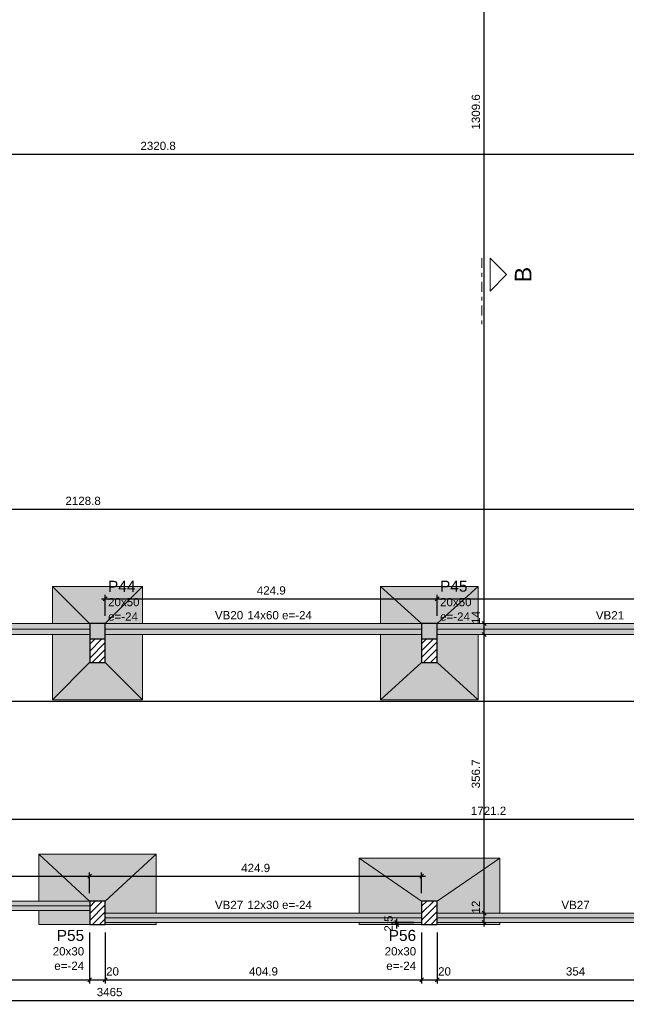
# Model space of a CAD drawing. Header units: millimetres. Extents: x 0 to 119, y 0 to 84.
# Tile 11 of 27: x 47 to 63, y 26 to 51. Entities that reach past the tile are written whole.
import ezdxf

# ---------------------------------------------------------------- set-up
doc = ezdxf.new("R2010")
doc.units = ezdxf.units.MM
doc.header["$MEASUREMENT"] = 0
doc.linetypes.add('DASHDOT', pattern=[2.54, 1.27, -0.635, 0, -0.635])
doc.linetypes.add('NULL', pattern=[0])
doc.layers.get('0').update_dxf_attribs({"lineweight": 18})
for name, color, linetype, lineweight in [('FO-Cortes', 9, 'DASHDOT', 5), ('FO-Cotas', 5, 'Continuous', 5), ('FO-Eixos', 5, 'Continuous', 5), ('FO-Hachura das sapatas', 43, 'Continuous', 5), ('FO-Hachura pilar que morre', 106, 'Continuous', 5), ('FO-Hachura pilar que passa', 19, 'Continuous', 5), ('FO-Hachura viga', 43, 'Continuous', 5), ('FO-Pilares', 4, 'Continuous', 30), ('FO-Seção das fundações', 9, 'Continuous', 5), ('FO-Textos das vigas', 7, 'Continuous', 5), ('FO-Textos dos pilares', 7, 'Continuous', 5), ('FO-Vigas', 1, 'Continuous', 20)]:
    doc.layers.add(name, color=color, linetype=linetype, lineweight=lineweight)
doc.styles.add('Arial', font='txt')
doc.dimstyles.new('UM_50.000000', dxfattribs={"dimtxt": 0.18, "dimasz": 0.1, "dimexe": 0.1, "dimexo": 0.2, "dimgap": 0, "dimtad": 1, "dimtih": 1, "dimtoh": 1, "dimdec": 1, "dimlfac": 50, "dimzin": 0, "dimdsep": 46, "dimtxsty": 'Standard', "dimcen": 0.09, "dimdle": 0.1, "dimadec": 1, "dimazin": 2, "dimtfac": 1, "dimtdec": 4, "dimtofl": 0, "dimtmove": 0, "dimatfit": 3, "dimfxl": 1, "dimtolj": 1, "dimarcsym": 0})

# ---------------------------------------------------------------- blocks, each defined once
blk = doc.blocks.new('_Oblique')
at = {"color": 0, "linetype": 'ByBlock', "lineweight": -2}
blk.add_line((-0.5, -0.5), (0.5, 0.5), dxfattribs=at)
blk = doc.blocks.new('*D34')
at = {"layer": 'Defpoints', "color": 0}
for p in [(42.372, 27.96), (49.275, 27.96), (49.275, 26.548)]:
    blk.add_point(p, dxfattribs=at)
at = {"layer": 'FO-Cotas', "color": 0, "lineweight": -2}
for p, q in [((42.372, 27.76), (42.372, 26.448)), ((49.275, 27.76), (49.275, 26.448)), ((42.272, 26.548), (49.375, 26.548))]:
    blk.add_line(p, q, dxfattribs=at)
at = {"layer": 'FO-Cotas', "color": 0, "lineweight": -2, "xscale": 0.1, "yscale": 0.1, "zscale": 0.1, "rotation": 180}
blk.add_blockref('_Oblique', (42.372, 26.548), dxfattribs=at)
at = {"layer": 'FO-Cotas', "color": 0, "lineweight": -2, "xscale": 0.1, "yscale": 0.1, "zscale": 0.1}
blk.add_blockref('_Oblique', (49.275, 26.548), dxfattribs=at)
at = {"layer": 'FO-Cotas', "color": 7, "insert": (45.824, 26.76), "char_height": 0.2118, "attachment_point": 5, "style": 'Arial'}
blk.add_mtext('\\A1;345.2', dxfattribs=at)
blk = doc.blocks.new('*D35')
at = {"layer": 'Defpoints', "color": 0}
for p in [(49.275, 27.96), (49.675, 27.96), (49.675, 26.548)]:
    blk.add_point(p, dxfattribs=at)
at = {"layer": 'FO-Cotas', "color": 0, "lineweight": -2}
for p, q in [((49.275, 27.76), (49.275, 26.448)), ((49.675, 27.76), (49.675, 26.448)), ((49.175, 26.548), (49.775, 26.548))]:
    blk.add_line(p, q, dxfattribs=at)
at = {"layer": 'FO-Cotas', "color": 0, "lineweight": -2, "xscale": 0.1, "yscale": 0.1, "zscale": 0.1, "rotation": 180}
blk.add_blockref('_Oblique', (49.275, 26.548), dxfattribs=at)
at = {"layer": 'FO-Cotas', "color": 0, "lineweight": -2, "xscale": 0.1, "yscale": 0.1, "zscale": 0.1}
blk.add_blockref('_Oblique', (49.675, 26.548), dxfattribs=at)
at = {"layer": 'FO-Cotas', "color": 7, "insert": (49.861, 26.76), "char_height": 0.2118, "attachment_point": 5, "rotation": 0.0057, "style": 'Arial'}
blk.add_mtext('\\A1;20', dxfattribs=at)
blk = doc.blocks.new('*D36')
at = {"layer": 'Defpoints', "color": 0}
for p in [(49.675, 27.96), (57.773, 27.96), (57.773, 26.548)]:
    blk.add_point(p, dxfattribs=at)
at = {"layer": 'FO-Cotas', "color": 0, "lineweight": -2}
for p, q in [((49.675, 27.76), (49.675, 26.448)), ((57.773, 27.76), (57.773, 26.448)), ((49.575, 26.548), (57.873, 26.548))]:
    blk.add_line(p, q, dxfattribs=at)
at = {"layer": 'FO-Cotas', "color": 0, "lineweight": -2, "xscale": 0.1, "yscale": 0.1, "zscale": 0.1, "rotation": 180}
blk.add_blockref('_Oblique', (49.675, 26.548), dxfattribs=at)
at = {"layer": 'FO-Cotas', "color": 0, "lineweight": -2, "xscale": 0.1, "yscale": 0.1, "zscale": 0.1}
blk.add_blockref('_Oblique', (57.773, 26.548), dxfattribs=at)
at = {"layer": 'FO-Cotas', "color": 7, "insert": (53.724, 26.76), "char_height": 0.2118, "attachment_point": 5, "style": 'Arial'}
blk.add_mtext('\\A1;404.9', dxfattribs=at)
blk = doc.blocks.new('*D37')
at = {"layer": 'Defpoints', "color": 0}
for p in [(57.773, 27.96), (58.172, 27.96), (58.172, 26.548)]:
    blk.add_point(p, dxfattribs=at)
at = {"layer": 'FO-Cotas', "color": 0, "lineweight": -2}
for p, q in [((57.773, 27.76), (57.773, 26.448)), ((58.172, 27.76), (58.172, 26.448)), ((57.673, 26.548), (58.272, 26.548))]:
    blk.add_line(p, q, dxfattribs=at)
at = {"layer": 'FO-Cotas', "color": 0, "lineweight": -2, "xscale": 0.1, "yscale": 0.1, "zscale": 0.1, "rotation": 180}
blk.add_blockref('_Oblique', (57.773, 26.548), dxfattribs=at)
at = {"layer": 'FO-Cotas', "color": 0, "lineweight": -2, "xscale": 0.1, "yscale": 0.1, "zscale": 0.1}
blk.add_blockref('_Oblique', (58.172, 26.548), dxfattribs=at)
at = {"layer": 'FO-Cotas', "color": 7, "insert": (58.358, 26.76), "char_height": 0.2118, "attachment_point": 5, "rotation": 0.0057, "style": 'Arial'}
blk.add_mtext('\\A1;20', dxfattribs=at)
blk = doc.blocks.new('*D38')
at = {"layer": 'Defpoints', "color": 0}
for p in [(58.172, 27.96), (65.251, 27.96), (65.251, 26.548)]:
    blk.add_point(p, dxfattribs=at)
at = {"layer": 'FO-Cotas', "color": 0, "lineweight": -2}
for p, q in [((58.172, 27.76), (58.172, 26.448)), ((65.251, 27.76), (65.251, 26.448)), ((58.072, 26.548), (65.351, 26.548))]:
    blk.add_line(p, q, dxfattribs=at)
at = {"layer": 'FO-Cotas', "color": 0, "lineweight": -2, "xscale": 0.1, "yscale": 0.1, "zscale": 0.1, "rotation": 180}
blk.add_blockref('_Oblique', (58.172, 26.548), dxfattribs=at)
at = {"layer": 'FO-Cotas', "color": 0, "lineweight": -2, "xscale": 0.1, "yscale": 0.1, "zscale": 0.1}
blk.add_blockref('_Oblique', (65.251, 26.548), dxfattribs=at)
at = {"layer": 'FO-Cotas', "color": 7, "insert": (61.712, 26.76), "char_height": 0.2118, "attachment_point": 5, "style": 'Arial'}
blk.add_mtext('\\A1;354', dxfattribs=at)
blk = doc.blocks.new('*D44')
at = {"layer": 'Defpoints', "color": 0}
for p in [(15.135, 28.603), (84.436, 27.96), (84.436, 26.019)]:
    blk.add_point(p, dxfattribs=at)
at = {"layer": 'FO-Cotas', "color": 0, "lineweight": -2}
for p, q in [((15.135, 28.403), (15.135, 25.919)), ((84.436, 27.76), (84.436, 25.919)), ((15.035, 26.019), (84.536, 26.019))]:
    blk.add_line(p, q, dxfattribs=at)
at = {"layer": 'FO-Cotas', "color": 0, "lineweight": -2, "xscale": 0.1, "yscale": 0.1, "zscale": 0.1, "rotation": 180}
blk.add_blockref('_Oblique', (15.135, 26.019), dxfattribs=at)
at = {"layer": 'FO-Cotas', "color": 0, "lineweight": -2, "xscale": 0.1, "yscale": 0.1, "zscale": 0.1}
blk.add_blockref('_Oblique', (84.436, 26.019), dxfattribs=at)
at = {"layer": 'FO-Cotas', "color": 7, "insert": (49.786, 26.231), "char_height": 0.2118, "attachment_point": 5, "style": 'Arial'}
blk.add_mtext('\\A1;3465', dxfattribs=at)
blk = doc.blocks.new('*D86')
at = {"layer": 'Defpoints', "color": 0}
for p in [(42.273, 30.66), (76.696, 30.66), (76.696, 30.66)]:
    blk.add_point(p, dxfattribs=at)
at = {"layer": 'FO-Cotas', "color": 0, "lineweight": -2}
blk.add_line((42.173, 30.66), (76.796, 30.66), dxfattribs=at)
at = {"layer": 'FO-Cotas', "color": 0, "lineweight": -2, "xscale": 0.1, "yscale": 0.1, "zscale": 0.1, "rotation": 180}
blk.add_blockref('_Oblique', (42.273, 30.66), dxfattribs=at)
at = {"layer": 'FO-Cotas', "color": 0, "lineweight": -2, "xscale": 0.1, "yscale": 0.1, "zscale": 0.1}
blk.add_blockref('_Oblique', (76.696, 30.66), dxfattribs=at)
at = {"layer": 'FO-Cotas', "color": 7, "insert": (59.484, 30.872), "char_height": 0.2118, "attachment_point": 5, "rotation": 0.0057, "style": 'Arial'}
blk.add_mtext('\\A1;1721.2', dxfattribs=at)
blk = doc.blocks.new('*D92')
at = {"layer": 'Defpoints', "color": 0}
for p in [(15.375, 33.68), (76.696, 33.68), (76.696, 33.68)]:
    blk.add_point(p, dxfattribs=at)
at = {"layer": 'FO-Cotas', "color": 0, "lineweight": -2}
blk.add_line((15.275, 33.68), (76.796, 33.68), dxfattribs=at)
at = {"layer": 'FO-Cotas', "color": 0, "lineweight": -2, "xscale": 0.1, "yscale": 0.1, "zscale": 0.1, "rotation": 180}
blk.add_blockref('_Oblique', (15.375, 33.68), dxfattribs=at)
at = {"layer": 'FO-Cotas', "color": 0, "lineweight": -2, "xscale": 0.1, "yscale": 0.1, "zscale": 0.1}
blk.add_blockref('_Oblique', (76.696, 33.68), dxfattribs=at)
at = {"layer": 'FO-Cotas', "color": 7, "insert": (46.035, 33.891), "char_height": 0.2118, "attachment_point": 5, "rotation": 0.0057, "style": 'Arial'}
blk.add_mtext('\\A1;3066', dxfattribs=at)
blk = doc.blocks.new('*D96')
at = {"layer": 'Defpoints', "color": 0}
for p in [(27.819, 38.59), (70.395, 38.59), (70.395, 38.59)]:
    blk.add_point(p, dxfattribs=at)
at = {"layer": 'FO-Cotas', "color": 0, "lineweight": -2}
blk.add_line((27.719, 38.59), (70.495, 38.59), dxfattribs=at)
at = {"layer": 'FO-Cotas', "color": 0, "lineweight": -2, "xscale": 0.1, "yscale": 0.1, "zscale": 0.1, "rotation": 180}
blk.add_blockref('_Oblique', (27.819, 38.59), dxfattribs=at)
at = {"layer": 'FO-Cotas', "color": 0, "lineweight": -2, "xscale": 0.1, "yscale": 0.1, "zscale": 0.1}
blk.add_blockref('_Oblique', (70.395, 38.59), dxfattribs=at)
at = {"layer": 'FO-Cotas', "color": 7, "insert": (49.107, 38.802), "char_height": 0.2118, "attachment_point": 5, "rotation": 0.0057, "style": 'Arial'}
blk.add_mtext('\\A1;2128.8', dxfattribs=at)
blk = doc.blocks.new('*D109')
at = {"layer": 'Defpoints', "color": 0}
for p in [(27.819, 47.676), (74.235, 47.676), (74.235, 47.676)]:
    blk.add_point(p, dxfattribs=at)
at = {"layer": 'FO-Cotas', "color": 0, "lineweight": -2}
blk.add_line((27.719, 47.676), (74.335, 47.676), dxfattribs=at)
at = {"layer": 'FO-Cotas', "color": 0, "lineweight": -2, "xscale": 0.1, "yscale": 0.1, "zscale": 0.1, "rotation": 180}
blk.add_blockref('_Oblique', (27.819, 47.676), dxfattribs=at)
at = {"layer": 'FO-Cotas', "color": 0, "lineweight": -2, "xscale": 0.1, "yscale": 0.1, "zscale": 0.1}
blk.add_blockref('_Oblique', (74.235, 47.676), dxfattribs=at)
at = {"layer": 'FO-Cotas', "color": 7, "insert": (51.027, 47.887), "char_height": 0.2118, "attachment_point": 5, "rotation": 0.0057, "style": 'Arial'}
blk.add_mtext('\\A1;2320.8', dxfattribs=at)
blk = doc.blocks.new('*D157')
at = {"layer": 'Defpoints', "color": 0}
for p in [(59.372, 28.25), (59.372, 28.25), (59.372, 28.01)]:
    blk.add_point(p, dxfattribs=at)
at = {"layer": 'FO-Cotas', "color": 0, "lineweight": -2}
blk.add_line((59.372, 27.91), (59.372, 28.35), dxfattribs=at)
at = {"layer": 'FO-Cotas', "color": 0, "lineweight": -2, "xscale": 0.1, "yscale": 0.1, "zscale": 0.1}
for p, rotation in [((59.372, 28.25), 90), ((59.372, 28.01), 270)]:
    blk.add_blockref('_Oblique', p, dxfattribs=dict(at, rotation=rotation))
at = {"layer": 'FO-Cotas', "color": 7, "insert": (59.161, 28.407), "char_height": 0.2118, "attachment_point": 5, "rotation": 90, "style": 'Arial'}
blk.add_mtext('\\A1;12', dxfattribs=at)
blk = doc.blocks.new('*D158')
at = {"layer": 'Defpoints', "color": 0}
for p in [(59.372, 35.383), (59.372, 35.383), (59.372, 28.25)]:
    blk.add_point(p, dxfattribs=at)
at = {"layer": 'FO-Cotas', "color": 0, "lineweight": -2}
blk.add_line((59.372, 28.15), (59.372, 35.483), dxfattribs=at)
at = {"layer": 'FO-Cotas', "color": 0, "lineweight": -2, "xscale": 0.1, "yscale": 0.1, "zscale": 0.1}
for p, rotation in [((59.372, 35.383), 90), ((59.372, 28.25), 270)]:
    blk.add_blockref('_Oblique', p, dxfattribs=dict(at, rotation=rotation))
at = {"layer": 'FO-Cotas', "color": 7, "insert": (59.161, 31.816), "char_height": 0.2118, "attachment_point": 5, "rotation": 90, "style": 'Arial'}
blk.add_mtext('\\A1;356.7', dxfattribs=at)
blk = doc.blocks.new('*D159')
at = {"layer": 'Defpoints', "color": 0}
for p in [(59.372, 35.663), (59.372, 35.663), (59.372, 35.383)]:
    blk.add_point(p, dxfattribs=at)
at = {"layer": 'FO-Cotas', "color": 0, "lineweight": -2}
blk.add_line((59.372, 35.283), (59.372, 35.763), dxfattribs=at)
at = {"layer": 'FO-Cotas', "color": 0, "lineweight": -2, "xscale": 0.1, "yscale": 0.1, "zscale": 0.1}
for p, rotation in [((59.372, 35.663), 90), ((59.372, 35.383), 270)]:
    blk.add_blockref('_Oblique', p, dxfattribs=dict(at, rotation=rotation))
at = {"layer": 'FO-Cotas', "color": 7, "insert": (59.161, 35.82), "char_height": 0.2118, "attachment_point": 5, "rotation": 90, "style": 'Arial'}
blk.add_mtext('\\A1;14', dxfattribs=at)
blk = doc.blocks.new('*D160')
at = {"layer": 'Defpoints', "color": 0}
for p in [(59.372, 61.854), (59.372, 61.854), (59.372, 35.663)]:
    blk.add_point(p, dxfattribs=at)
at = {"layer": 'FO-Cotas', "color": 0, "lineweight": -2}
blk.add_line((59.372, 35.563), (59.372, 61.954), dxfattribs=at)
at = {"layer": 'FO-Cotas', "color": 0, "lineweight": -2, "xscale": 0.1, "yscale": 0.1, "zscale": 0.1}
for p, rotation in [((59.372, 61.854), 90), ((59.372, 35.663), 270)]:
    blk.add_blockref('_Oblique', p, dxfattribs=dict(at, rotation=rotation))
at = {"layer": 'FO-Cotas', "color": 7, "insert": (59.161, 48.758), "char_height": 0.2118, "attachment_point": 5, "rotation": 90, "style": 'Arial'}
blk.add_mtext('\\A1;1309.6', dxfattribs=at)
blk = doc.blocks.new('*D202')
at = {"layer": 'Defpoints', "color": 0}
for p in [(58.172, 36.298), (49.675, 35.663), (58.172, 35.663)]:
    blk.add_point(p, dxfattribs=at)
at = {"layer": 'FO-Cotas', "color": 0, "lineweight": -2}
for p, q in [((49.575, 36.298), (58.272, 36.298)), ((49.675, 35.863), (49.675, 36.398)), ((58.172, 35.863), (58.172, 36.398))]:
    blk.add_line(p, q, dxfattribs=at)
at = {"layer": 'FO-Cotas', "color": 0, "lineweight": -2, "xscale": 0.1, "yscale": 0.1, "zscale": 0.1, "rotation": 180}
blk.add_blockref('_Oblique', (49.675, 36.298), dxfattribs=at)
at = {"layer": 'FO-Cotas', "color": 0, "lineweight": -2, "xscale": 0.1, "yscale": 0.1, "zscale": 0.1}
blk.add_blockref('_Oblique', (58.172, 36.298), dxfattribs=at)
at = {"layer": 'FO-Cotas', "color": 7, "insert": (53.924, 36.51), "char_height": 0.2118, "attachment_point": 5, "rotation": 0.0057, "style": 'Arial'}
blk.add_mtext('\\A1;424.9', dxfattribs=at)
blk = doc.blocks.new('*D203')
at = {"layer": 'Defpoints', "color": 0}
for p in [(69.175, 36.298), (58.172, 35.663), (69.175, 35.663)]:
    blk.add_point(p, dxfattribs=at)
at = {"layer": 'FO-Cotas', "color": 0, "lineweight": -2}
for p, q in [((58.072, 36.298), (69.275, 36.298)), ((58.172, 35.863), (58.172, 36.398)), ((69.175, 35.863), (69.175, 36.398))]:
    blk.add_line(p, q, dxfattribs=at)
at = {"layer": 'FO-Cotas', "color": 0, "lineweight": -2, "xscale": 0.1, "yscale": 0.1, "zscale": 0.1, "rotation": 180}
blk.add_blockref('_Oblique', (58.172, 36.298), dxfattribs=at)
at = {"layer": 'FO-Cotas', "color": 0, "lineweight": -2, "xscale": 0.1, "yscale": 0.1, "zscale": 0.1}
blk.add_blockref('_Oblique', (69.175, 36.298), dxfattribs=at)
at = {"layer": 'FO-Cotas', "color": 7, "insert": (63.674, 36.51), "char_height": 0.2118, "attachment_point": 5, "rotation": 0.0057, "style": 'Arial'}
blk.add_mtext('\\A1;550.1', dxfattribs=at)
blk = doc.blocks.new('*D208')
at = {"layer": 'Defpoints', "color": 0}
for p in [(49.275, 29.196), (42.273, 28.56), (49.275, 28.56)]:
    blk.add_point(p, dxfattribs=at)
at = {"layer": 'FO-Cotas', "color": 0, "lineweight": -2}
for p, q in [((42.273, 28.76), (42.273, 29.296)), ((49.275, 28.76), (49.275, 29.296)), ((42.173, 29.196), (49.375, 29.196))]:
    blk.add_line(p, q, dxfattribs=at)
at = {"layer": 'FO-Cotas', "color": 0, "lineweight": -2, "xscale": 0.1, "yscale": 0.1, "zscale": 0.1, "rotation": 180}
blk.add_blockref('_Oblique', (42.273, 29.196), dxfattribs=at)
at = {"layer": 'FO-Cotas', "color": 0, "lineweight": -2, "xscale": 0.1, "yscale": 0.1, "zscale": 0.1}
blk.add_blockref('_Oblique', (49.275, 29.196), dxfattribs=at)
at = {"layer": 'FO-Cotas', "color": 7, "insert": (45.774, 29.407), "char_height": 0.2118, "attachment_point": 5, "style": 'Arial'}
blk.add_mtext('\\A1;350.1', dxfattribs=at)
blk = doc.blocks.new('*D209')
at = {"layer": 'Defpoints', "color": 0}
for p in [(57.773, 29.196), (49.275, 28.56), (57.773, 28.56)]:
    blk.add_point(p, dxfattribs=at)
at = {"layer": 'FO-Cotas', "color": 0, "lineweight": -2}
for p, q in [((49.275, 28.76), (49.275, 29.296)), ((57.773, 28.76), (57.773, 29.296)), ((49.175, 29.196), (57.873, 29.196))]:
    blk.add_line(p, q, dxfattribs=at)
at = {"layer": 'FO-Cotas', "color": 0, "lineweight": -2, "xscale": 0.1, "yscale": 0.1, "zscale": 0.1, "rotation": 180}
blk.add_blockref('_Oblique', (49.275, 29.196), dxfattribs=at)
at = {"layer": 'FO-Cotas', "color": 0, "lineweight": -2, "xscale": 0.1, "yscale": 0.1, "zscale": 0.1}
blk.add_blockref('_Oblique', (57.773, 29.196), dxfattribs=at)
at = {"layer": 'FO-Cotas', "color": 7, "insert": (53.524, 29.407), "char_height": 0.2118, "attachment_point": 5, "style": 'Arial'}
blk.add_mtext('\\A1;424.9', dxfattribs=at)
blk = doc.blocks.new('*D229')
at = {"layer": 'Defpoints', "color": 0}
for p in [(57.137, 28.01), (57.773, 28.01), (57.773, 27.96)]:
    blk.add_point(p, dxfattribs=at)
at = {"layer": 'FO-Cotas', "color": 0, "lineweight": -2}
for p, q in [((57.573, 28.01), (57.037, 28.01)), ((57.137, 27.86), (57.137, 28.11)), ((57.573, 27.96), (57.037, 27.96))]:
    blk.add_line(p, q, dxfattribs=at)
at = {"layer": 'FO-Cotas', "color": 0, "lineweight": -2, "xscale": 0.1, "yscale": 0.1, "zscale": 0.1}
for p, rotation in [((57.137, 28.01), 90), ((57.137, 27.96), 270)]:
    blk.add_blockref('_Oblique', p, dxfattribs=dict(at, rotation=rotation))
at = {"layer": 'FO-Cotas', "color": 7, "insert": (56.925, 27.985), "char_height": 0.2118, "attachment_point": 5, "rotation": 90, "style": 'Arial'}
blk.add_mtext('\\A1;2.5', dxfattribs=at)

msp = doc.modelspace()

# ---------------------------------------------------------------- hatches: boundary and pattern name
at = {"layer": 'FO-Hachura das sapatas', "linetype": 'Continuous'}
h = msp.add_hatch(color=43, dxfattribs=at)
h.paths.add_polyline_path([(48.3252, 33.7126), (50.6252, 33.7126), (50.6252, 36.6126), (48.3252, 36.6126), (48.3252, 33.7126)])
h.paths.add_polyline_path([(49.2754, 35.6626), (48.3252, 35.6626), (48.3252, 35.3826), (49.2754, 35.3826), (49.2754, 35.6626)], flags=0)
h.paths.add_polyline_path([(49.2754, 34.6628), (49.6752, 34.6628), (49.6752, 35.3826), (50.6252, 35.3826), (50.6252, 35.6626), (49.2754, 35.6626), (49.2754, 34.6628)], flags=0)
h = msp.add_hatch(color=43, dxfattribs=at)
h.paths.add_polyline_path([(56.7226, 33.7126), (59.2226, 33.7126), (59.2226, 36.6126), (56.7226, 36.6126), (56.7226, 33.7126)])
h.paths.add_polyline_path([(56.7226, 35.3826), (57.7726, 35.3826), (57.7726, 34.6628), (58.1724, 34.6628), (58.1724, 35.6626), (56.7226, 35.6626), (56.7226, 35.3826)], flags=0)
h.paths.add_polyline_path([(59.2226, 35.6626), (58.1724, 35.6626), (58.1724, 35.3826), (59.2226, 35.3826), (59.2226, 35.6626)], flags=0)
h = msp.add_hatch(color=43, dxfattribs=at)
h.paths.add_polyline_path([(50.9752, 29.7604), (47.9752, 29.7604), (47.9752, 27.9604), (50.9752, 27.9604), (50.9752, 29.7604)])
h.paths.add_polyline_path([(49.2752, 28.5604), (47.9752, 28.5604), (47.9752, 28.3204), (49.2752, 28.3204), (49.2752, 28.5604)], flags=0)
h.paths.add_polyline_path([(49.2754, 28.5602), (49.2754, 27.9604), (49.6752, 27.9604), (49.6752, 28.0096), (50.9752, 28.0096), (50.9752, 28.2496), (49.6752, 28.2496), (49.6752, 28.5602), (49.2754, 28.5602)], flags=0)
h = msp.add_hatch(color=43, dxfattribs=at)
h.paths.add_polyline_path([(59.7726, 29.6604), (56.1726, 29.6604), (56.1726, 27.9604), (59.7726, 27.9604), (59.7726, 29.6604)])
h.paths.add_polyline_path([(58.1724, 28.5602), (57.7726, 28.5602), (57.7726, 28.2496), (56.1726, 28.2496), (56.1726, 28.0096), (57.7726, 28.0096), (57.7726, 27.9604), (58.1724, 27.9604), (58.1724, 28.5602)], flags=0)
h.paths.add_polyline_path([(59.7726, 28.2496), (58.1724, 28.2496), (58.1724, 28.0096), (59.7726, 28.0096), (59.7726, 28.2496)], flags=0)
at = {"layer": 'FO-Hachura pilar que morre', "linetype": 'Continuous'}
for points in [[(49.6752, 35.6626), (49.2754, 35.6626), (49.2754, 35.2626), (49.6752, 35.2626), (49.6752, 35.6626)], [(58.1724, 35.6626), (57.7726, 35.6626), (57.7726, 35.2626), (58.1724, 35.2626), (58.1724, 35.6626)]]:
    msp.add_hatch(color=106, dxfattribs=at).paths.add_polyline_path(points)
at = {"layer": 'FO-Hachura pilar que passa', "linetype": 'Continuous'}
h = msp.add_hatch(dxfattribs=at)
h.set_pattern_fill('ANSI31', color=19, style=0)
h.paths.add_polyline_path([(49.6752, 35.2626), (49.2754, 35.2626), (49.2754, 34.6628), (49.6752, 34.6628), (49.6752, 35.2626)])
h = msp.add_hatch(dxfattribs=at)
h.set_pattern_fill('ANSI31', color=19, style=0)
h.paths.add_polyline_path([(58.1724, 35.2626), (57.7726, 35.2626), (57.7726, 34.6628), (58.1724, 34.6628), (58.1724, 35.2626)])
h = msp.add_hatch(dxfattribs=at)
h.set_pattern_fill('ANSI31', color=19, style=0)
h.paths.add_polyline_path([(49.6752, 28.5602), (49.2754, 28.5602), (49.2754, 27.9604), (49.6752, 27.9604), (49.6752, 28.5602)])
h = msp.add_hatch(dxfattribs=at)
h.set_pattern_fill('ANSI31', color=19, style=0)
h.paths.add_polyline_path([(58.1724, 28.5602), (57.7726, 28.5602), (57.7726, 27.9604), (58.1724, 27.9604), (58.1724, 28.5602)])
at = {"layer": 'FO-Hachura viga', "linetype": 'Continuous'}
for points in [[(49.2754, 35.6628), (49.2754, 35.6628), (42.3726, 35.6628), (42.3726, 35.3826), (49.2754, 35.3826), (49.2754, 35.6628)], [(57.7724, 35.6628), (57.7724, 35.6628), (49.6754, 35.6628), (49.6754, 35.3828), (57.7724, 35.3828), (57.7724, 35.6628)], [(68.7752, 35.6628), (68.7752, 35.6628), (58.1724, 35.6628), (58.1724, 35.3828), (68.7752, 35.3828), (68.7752, 35.6628)], [(49.2754, 28.5604), (49.2754, 28.5604), (42.3724, 28.5604), (42.3724, 28.3204), (49.2754, 28.3204), (49.2754, 28.5604)], [(57.7724, 28.2496), (57.7724, 28.2496), (49.6754, 28.2496), (49.6754, 28.0096), (57.7724, 28.0096), (57.7724, 28.2496)], [(65.2514, 28.2496), (65.2514, 28.2496), (58.1724, 28.2496), (58.1724, 28.0096), (65.2514, 28.0096), (65.2514, 28.2496)]]:
    msp.add_hatch(color=43, dxfattribs=at).paths.add_polyline_path(points)

# ---------------------------------------------------------------- linework, layer by layer
at = {"layer": 'FO-Cortes', "ltscale": 0.2}
msp.add_line((59.3103, 45.0178), (59.3103, 43.3234), dxfattribs=at)
at = {"layer": 'FO-Cortes', "linetype": 'Continuous', "ltscale": 0.2}
msp.add_lwpolyline([(59.5221, 45.0178), (59.5221, 44.1706), (59.9457, 44.5942), (59.5221, 45.0178)], close=True, dxfattribs=at)
at = {"layer": 'FO-Eixos'}
for p, q in [((42.3726, 35.5226), (49.2752, 35.5226)), ((49.6752, 35.5226), (57.7726, 35.5226)), ((58.1726, 35.5226), (68.7752, 35.5226)), ((42.3726, 28.4404), (49.2752, 28.4404)), ((49.6752, 28.1296), (57.7726, 28.1296)), ((58.1726, 28.1296), (65.2514, 28.1296))]:
    msp.add_line(p, q, dxfattribs=at)
at = {"layer": 'FO-Pilares'}
for p, q in [((49.6752, 35.2626), (49.2752, 35.2626)), ((58.1726, 35.2626), (57.7726, 35.2626))]:
    msp.add_line(p, q, dxfattribs=at)
for points in [[(49.2754, 35.6626), (49.2754, 34.6628), (49.6752, 34.6628), (49.6752, 35.6626), (49.2754, 35.6626)], [(57.7726, 35.6626), (57.7726, 34.6628), (58.1724, 34.6628), (58.1724, 35.6626), (57.7726, 35.6626)], [(49.6752, 28.5602), (49.2754, 28.5602), (49.2754, 27.9604), (49.6752, 27.9604), (49.6752, 28.5602)], [(58.1724, 28.5602), (57.7726, 28.5602), (57.7726, 27.9604), (58.1724, 27.9604), (58.1724, 28.5602)]]:
    msp.add_lwpolyline(points, close=True, dxfattribs=at)
at = {"layer": 'FO-Seção das fundações'}
for p, q in [((48.3252, 36.6126), (49.2752, 35.6626)), ((50.6252, 36.6126), (49.6752, 35.6626)), ((56.7226, 36.6126), (57.7726, 35.6626)), ((59.2226, 36.6126), (58.1726, 35.6626)), ((48.3252, 33.7126), (49.2752, 34.6626)), ((50.6252, 33.7126), (49.6752, 34.6626)), ((56.7226, 33.7126), (57.7726, 34.6626)), ((59.2226, 33.7126), (58.1726, 34.6626)), ((47.9752, 29.7604), (49.2752, 28.5604)), ((50.9752, 29.7604), (49.6752, 28.5604)), ((56.1726, 29.6604), (57.7726, 28.5604)), ((59.7726, 29.6604), (58.1726, 28.5604)), ((47.9752, 27.9604), (49.2752, 27.9604)), ((50.9752, 27.9604), (49.6752, 27.9604)), ((56.1726, 27.9604), (57.7726, 27.9604)), ((59.7726, 27.9604), (58.1726, 27.9604))]:
    msp.add_line(p, q, dxfattribs=at)
for points in [[(48.3252, 36.6126), (48.3252, 35.6626)], [(48.3252, 36.6126), (50.6252, 36.6126)], [(50.6252, 35.6626), (50.6252, 36.6126)], [(56.7226, 36.6126), (56.7226, 35.6626)], [(56.7226, 36.6126), (59.2226, 36.6126)], [(59.2226, 35.6626), (59.2226, 36.6126)], [(48.3252, 35.3826), (48.3252, 33.7126)], [(50.6252, 33.7126), (50.6252, 35.3826)], [(56.7226, 35.3826), (56.7226, 33.7126)], [(59.2226, 33.7126), (59.2226, 35.3826)], [(50.6252, 33.7126), (48.3252, 33.7126)], [(59.2226, 33.7126), (56.7226, 33.7126)], [(47.9752, 29.7604), (50.9752, 29.7604)], [(47.9752, 29.7604), (47.9752, 28.5604)], [(50.9752, 28.2496), (50.9752, 29.7604)], [(56.1726, 29.6604), (59.7726, 29.6604)], [(56.1726, 29.6604), (56.1726, 28.2496)], [(59.7726, 28.2496), (59.7726, 29.6604)], [(47.9752, 28.3204), (47.9752, 27.9604)], [(50.9752, 27.9604), (50.9752, 28.0096)], [(56.1726, 28.0096), (56.1726, 27.9604)], [(59.7726, 27.9604), (59.7726, 28.0096)], [(50.9752, 27.9604), (47.9752, 27.9604)], [(59.7726, 27.9604), (56.1726, 27.9604)]]:
    msp.add_lwpolyline(points, dxfattribs=at)
at = {"layer": 'FO-Vigas'}
for p, q in [((42.3724, 35.6626), (49.2754, 35.6626)), ((49.6752, 35.6626), (57.7726, 35.6626)), ((58.1724, 35.6626), (68.7754, 35.6626)), ((42.3724, 35.3826), (49.2754, 35.3826)), ((49.6752, 35.3826), (57.7726, 35.3826)), ((58.1724, 35.3826), (68.7754, 35.3826)), ((42.3724, 28.5604), (49.2752, 28.5604)), ((42.3724, 28.3204), (49.2752, 28.3204)), ((49.6752, 28.2496), (57.7726, 28.2496)), ((58.1724, 28.2496), (65.2514, 28.2496)), ((49.6752, 28.0096), (57.7726, 28.0096)), ((58.1724, 28.0096), (65.2514, 28.0096))]:
    msp.add_line(p, q, dxfattribs=at)

# ---------------------------------------------------------------- texts
at = {"layer": 'FO-Cortes', "linetype": 'NULL', "ltscale": 0.2, "insert": (60.581, 44.5946), "char_height": 0.4236, "width": 0.773711, "attachment_point": 8, "rotation": 90.00021, "line_spacing_factor": 0.798, "style": 'Arial'}
msp.add_mtext('B', dxfattribs=at)
at = {"layer": 'FO-Textos das vigas', "linetype": 'NULL', "char_height": 0.2118, "line_spacing_factor": 0.798, "style": 'Arial'}
for s, insert, width, attachment_point in [('VB20', (53.2046, 35.7685), 1.418848, 9), ('14x60 e=-24', (53.3106, 35.7685), 3.240977, 7), ('VB21', (62.9546, 35.7685), 1.418848, 9), ('VB27', (53.2046, 28.3555), 1.418848, 9), ('12x30 e=-24', (53.3106, 28.3555), 3.240977, 7), ('VB27', (61.7116, 28.3555), 1.418848, 8)]:
    msp.add_mtext(s, dxfattribs=dict(at, insert=insert, width=width, attachment_point=attachment_point))
at = {"layer": 'FO-Textos dos pilares', "linetype": 'NULL', "line_spacing_factor": 0.798, "style": 'Arial'}
for s, insert, char_height, width, attachment_point in [('P44', (49.7456, 36.4748), 0.2824, 1.387852, 7), ('P45', (58.2436, 36.4748), 0.2824, 1.387852, 7), ('20x50', (49.7456, 36.1035), 0.2118, 1.580273, 7), ('20x50', (58.2436, 36.1035), 0.2118, 1.580273, 7), ('e=-24', (49.7456, 35.7335), 0.2118, 1.499561, 7), ('e=-24', (58.2436, 35.7335), 0.2118, 1.499561, 7), ('P55', (49.1346, 27.5368), 0.2824, 1.387852, 9), ('P56', (57.6316, 27.5368), 0.2824, 1.387852, 9), ('20x30', (49.1346, 27.1665), 0.2118, 1.580273, 9), ('20x30', (57.6316, 27.1665), 0.2118, 1.580273, 9), ('e=-24', (49.1346, 26.7955), 0.2118, 1.499561, 9), ('e=-24', (57.6316, 26.7955), 0.2118, 1.499561, 9)]:
    msp.add_mtext(s, dxfattribs=dict(at, insert=insert, char_height=char_height, width=width, attachment_point=attachment_point))

# ---------------------------------------------------------------- dimensions: what is measured, and where the dimension line sits
at = {"layer": 'FO-Cotas'}
for base, p1, p2, override, picture, middle in [((59.3724, 61.8542), (59.3724, 35.6626), (59.3724, 61.8542), {"dimtxt": 0.2118, "dimasz": 0.1, "dimexe": 0.1, "dimexo": 0.2, "dimtad": 1, "dimtih": 0, "dimtoh": 0, "dimdec": 1, "dimlfac": 50, "dimzin": 8, "dimtxsty": 'Arial', "dimblk": 'Oblique', "dimblk1": 'Oblique', "dimblk2": 'Oblique', "dimsah": 1, "dimdle": 0.1, "dimse1": 1, "dimse2": 1, "dimclrt": 7, "dimadec": 1, "dimazin": 3, "dimtmove": 2, "dimldrblk": 'Oblique'}, '*D160', (59.1606, 48.7584)), ((59.3724, 35.6626), (59.3724, 35.3826), (59.3724, 35.6626), {"dimtxt": 0.2118, "dimasz": 0.1, "dimexe": 0.1, "dimexo": 0.2, "dimtad": 1, "dimtih": 0, "dimtoh": 0, "dimdec": 1, "dimlfac": 50, "dimzin": 8, "dimtxsty": 'Arial', "dimblk": 'Oblique', "dimblk1": 'Oblique', "dimblk2": 'Oblique', "dimsah": 1, "dimdle": 0.1, "dimse1": 1, "dimse2": 1, "dimclrt": 7, "dimadec": 1, "dimazin": 3, "dimtmove": 2, "dimldrblk": 'Oblique'}, '*D159', (59.1606, 35.8199)), ((59.3724426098, 35.3825880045), (59.3724426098, 28.2495880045), (59.3724426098, 35.3825880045), {"dimtxt": 0.2118, "dimasz": 0.1, "dimexe": 0.1, "dimexo": 0.2, "dimtad": 1, "dimtih": 0, "dimtoh": 0, "dimdec": 1, "dimlfac": 50, "dimzin": 8, "dimtxsty": 'Arial', "dimblk": 'Oblique', "dimblk1": 'Oblique', "dimblk2": 'Oblique', "dimsah": 1, "dimdle": 0.1, "dimse1": 1, "dimse2": 1, "dimclrt": 7, "dimadec": 1, "dimazin": 3, "dimtmove": 2, "dimldrblk": 'Oblique'}, '*D158', (59.1606426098, 31.8160880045)), ((59.3724, 28.2496), (59.3724, 28.0096), (59.3724, 28.2496), {"dimtxt": 0.2118, "dimasz": 0.1, "dimexe": 0.1, "dimexo": 0.2, "dimtad": 1, "dimtih": 0, "dimtoh": 0, "dimdec": 1, "dimlfac": 50, "dimzin": 8, "dimtxsty": 'Arial', "dimblk": 'Oblique', "dimblk1": 'Oblique', "dimblk2": 'Oblique', "dimsah": 1, "dimdle": 0.1, "dimse1": 1, "dimse2": 1, "dimclrt": 7, "dimadec": 1, "dimazin": 3, "dimtmove": 2, "dimldrblk": 'Oblique'}, '*D157', (59.1606, 28.4069)), ((57.1372, 28.0096), (57.7726, 27.9604), (57.7726, 28.0096), {"dimtxt": 0.2118, "dimasz": 0.1, "dimexe": 0.1, "dimexo": 0.2, "dimtad": 1, "dimtih": 0, "dimtoh": 0, "dimdec": 1, "dimlfac": 50, "dimzin": 8, "dimtxsty": 'Arial', "dimblk": 'Oblique', "dimblk1": 'Oblique', "dimblk2": 'Oblique', "dimsah": 1, "dimdle": 0.1, "dimse1": 0, "dimse2": 0, "dimclrt": 7, "dimadec": 1, "dimazin": 3, "dimtmove": 2, "dimldrblk": 'Oblique'}, '*D229', (56.9254, 27.985))]:
    dim = msp.add_linear_dim(base=base, p1=p1, p2=p2, angle=90, dimstyle='UM_50.000000', override=override, dxfattribs=at)
    dim.commit()
    dim.dimension.update_dxf_attribs({"geometry": picture, "text_midpoint": middle, "dimtype": 160, "text_rotation": 90})
for base, p1, p2, override, picture, middle, turn in [((74.2348, 47.6756), (27.8186, 47.6756), (74.2348, 47.6756), {"dimtxt": 0.2118, "dimasz": 0.1, "dimexe": 0.1, "dimexo": 0.2, "dimtad": 1, "dimtih": 0, "dimtoh": 0, "dimdec": 1, "dimlfac": 50, "dimzin": 8, "dimtxsty": 'Arial', "dimblk": 'Oblique', "dimblk1": 'Oblique', "dimblk2": 'Oblique', "dimsah": 1, "dimdle": 0.1, "dimse1": 1, "dimse2": 1, "dimclrt": 7, "dimadec": 1, "dimazin": 3, "dimtmove": 2, "dimldrblk": 'Oblique'}, '*D109', (51.0267, 47.8874), 0.00573), ((70.3952, 38.5904), (27.8186, 38.5904), (70.3952, 38.5904), {"dimtxt": 0.2118, "dimasz": 0.1, "dimexe": 0.1, "dimexo": 0.2, "dimtad": 1, "dimtih": 0, "dimtoh": 0, "dimdec": 1, "dimlfac": 50, "dimzin": 8, "dimtxsty": 'Arial', "dimblk": 'Oblique', "dimblk1": 'Oblique', "dimblk2": 'Oblique', "dimsah": 1, "dimdle": 0.1, "dimse1": 1, "dimse2": 1, "dimclrt": 7, "dimadec": 1, "dimazin": 3, "dimtmove": 2, "dimldrblk": 'Oblique'}, '*D96', (49.1069, 38.8022), 0.00573), ((58.1724, 36.298), (49.6752, 35.6626), (58.1724, 35.6626), {"dimtxt": 0.2118, "dimasz": 0.1, "dimexe": 0.1, "dimexo": 0.2, "dimtad": 1, "dimtih": 0, "dimtoh": 0, "dimdec": 1, "dimlfac": 50, "dimzin": 8, "dimtxsty": 'Arial', "dimblk": 'Oblique', "dimblk1": 'Oblique', "dimblk2": 'Oblique', "dimsah": 1, "dimdle": 0.1, "dimse1": 0, "dimse2": 0, "dimclrt": 7, "dimadec": 1, "dimazin": 3, "dimtmove": 2, "dimldrblk": 'Oblique'}, '*D202', (53.9238, 36.5098), 0.00573), ((69.1752, 36.298), (58.1724, 35.6626), (69.1752, 35.6626), {"dimtxt": 0.2118, "dimasz": 0.1, "dimexe": 0.1, "dimexo": 0.2, "dimtad": 1, "dimtih": 0, "dimtoh": 0, "dimdec": 1, "dimlfac": 50, "dimzin": 8, "dimtxsty": 'Arial', "dimblk": 'Oblique', "dimblk1": 'Oblique', "dimblk2": 'Oblique', "dimsah": 1, "dimdle": 0.1, "dimse1": 0, "dimse2": 0, "dimclrt": 7, "dimadec": 1, "dimazin": 3, "dimtmove": 2, "dimldrblk": 'Oblique'}, '*D203', (63.6738, 36.5098), 0.00573), ((76.6956, 33.6796), (15.3752, 33.6796), (76.6956, 33.6796), {"dimtxt": 0.2118, "dimasz": 0.1, "dimexe": 0.1, "dimexo": 0.2, "dimtad": 1, "dimtih": 0, "dimtoh": 0, "dimdec": 1, "dimlfac": 50, "dimzin": 8, "dimtxsty": 'Arial', "dimblk": 'Oblique', "dimblk1": 'Oblique', "dimblk2": 'Oblique', "dimsah": 1, "dimdle": 0.1, "dimse1": 1, "dimse2": 1, "dimclrt": 7, "dimadec": 1, "dimazin": 3, "dimtmove": 2, "dimldrblk": 'Oblique'}, '*D92', (46.0354, 33.8914), 0.00573), ((76.6956426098, 30.6603880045), (42.2726426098, 30.6603880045), (76.6956426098, 30.6603880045), {"dimtxt": 0.2118, "dimasz": 0.1, "dimexe": 0.1, "dimexo": 0.2, "dimtad": 1, "dimtih": 0, "dimtoh": 0, "dimdec": 1, "dimlfac": 50, "dimzin": 8, "dimtxsty": 'Arial', "dimblk": 'Oblique', "dimblk1": 'Oblique', "dimblk2": 'Oblique', "dimsah": 1, "dimdle": 0.1, "dimse1": 1, "dimse2": 1, "dimclrt": 7, "dimadec": 1, "dimazin": 3, "dimtmove": 2, "dimldrblk": 'Oblique'}, '*D86', (59.4841426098, 30.8721880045), 0.005729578), ((49.6752, 26.5484), (49.2754, 27.9604), (49.6752, 27.9604), {"dimtxt": 0.2118, "dimasz": 0.1, "dimexe": 0.1, "dimexo": 0.2, "dimtad": 1, "dimtih": 0, "dimtoh": 0, "dimdec": 1, "dimlfac": 50, "dimzin": 8, "dimtxsty": 'Arial', "dimblk": 'Oblique', "dimblk1": 'Oblique', "dimblk2": 'Oblique', "dimsah": 1, "dimdle": 0.1, "dimse1": 0, "dimse2": 0, "dimclrt": 7, "dimadec": 1, "dimazin": 3, "dimtmove": 2, "dimldrblk": 'Oblique'}, '*D35', (49.8605, 26.7602), 0.00573), ((58.1724, 26.5484), (57.7726, 27.9604), (58.1724, 27.9604), {"dimtxt": 0.2118, "dimasz": 0.1, "dimexe": 0.1, "dimexo": 0.2, "dimtad": 1, "dimtih": 0, "dimtoh": 0, "dimdec": 1, "dimlfac": 50, "dimzin": 8, "dimtxsty": 'Arial', "dimblk": 'Oblique', "dimblk1": 'Oblique', "dimblk2": 'Oblique', "dimsah": 1, "dimdle": 0.1, "dimse1": 0, "dimse2": 0, "dimclrt": 7, "dimadec": 1, "dimazin": 3, "dimtmove": 2, "dimldrblk": 'Oblique'}, '*D37', (58.3577, 26.7602), 0.00573)]:
    dim = msp.add_linear_dim(base=base, p1=p1, p2=p2, dimstyle='UM_50.000000', override=override, dxfattribs=at)
    dim.commit()
    dim.dimension.update_dxf_attribs({"geometry": picture, "text_midpoint": middle, "dimtype": 160, "text_rotation": turn})
for base, p1, p2, picture, middle in [((49.2754, 29.1956), (42.2726, 28.5602), (49.2754, 28.5602), '*D208', (45.774, 29.4074)), ((57.7726, 29.1956), (49.2754, 28.5602), (57.7726, 28.5602), '*D209', (53.524, 29.4074)), ((84.4358, 26.0189), (15.1352, 28.6026), (84.4358, 27.9604), '*D44', (49.7855, 26.2307)), ((49.2754426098, 26.5483880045), (42.3724426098, 27.9603880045), (49.2754426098, 27.9603880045), '*D34', (45.8239426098, 26.7601880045)), ((57.7726, 26.5484), (49.6752, 27.9604), (57.7726, 27.9604), '*D36', (53.7239, 26.7602)), ((65.2514426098, 26.5483880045), (58.1724426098, 27.9603880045), (65.2514426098, 27.9603880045), '*D38', (61.7119426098, 26.7601880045))]:
    dim = msp.add_linear_dim(base=base, p1=p1, p2=p2, dimstyle='UM_50.000000', override={"dimtxt": 0.2118, "dimasz": 0.1, "dimexe": 0.1, "dimexo": 0.2, "dimtad": 1, "dimtih": 0, "dimtoh": 0, "dimdec": 1, "dimlfac": 50, "dimzin": 8, "dimtxsty": 'Arial', "dimblk": 'Oblique', "dimblk1": 'Oblique', "dimblk2": 'Oblique', "dimsah": 1, "dimdle": 0.1, "dimse1": 0, "dimse2": 0, "dimclrt": 7, "dimadec": 1, "dimazin": 3, "dimtmove": 2, "dimldrblk": 'Oblique'}, dxfattribs=at)
    dim.commit()
    dim.dimension.update_dxf_attribs({"geometry": picture, "text_midpoint": middle, "dimtype": 160})

doc.saveas('drawing.dxf')
